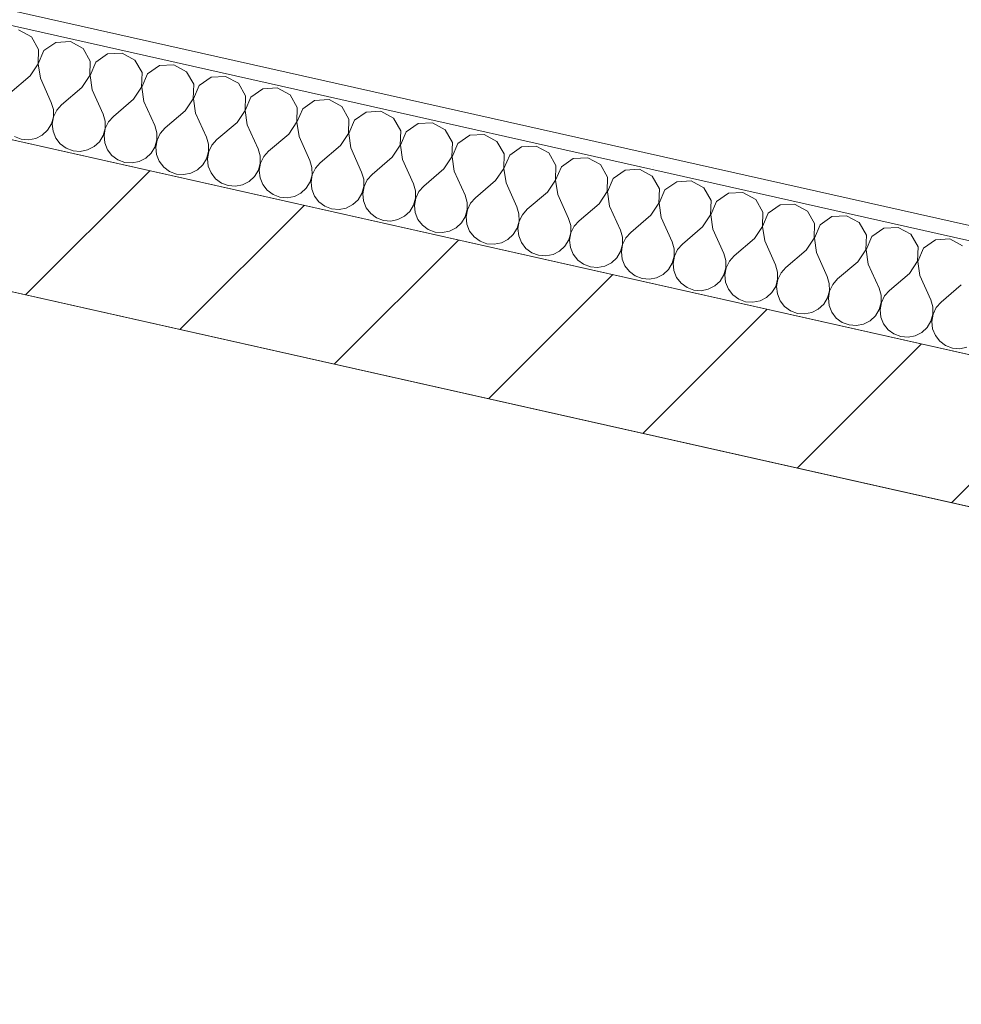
# Model space of a CAD drawing. Header units: millimetres. Extents: x -7218036 to -6934485, y 6013857 to 6210136.
# Tile 28 of 214: x -7182226 to -7180957, y 6148577 to 6149905. Entities that reach past the tile are written whole.
import ezdxf

# ---------------------------------------------------------------- set-up
doc = ezdxf.new("R2010")
doc.units = ezdxf.units.MM
doc.header["$MEASUREMENT"] = 0
for name, color, linetype in [('S - автостоянка.АР', 7, 'Continuous'), ('АР-Стены_внешние_.АР', 7, 'Continuous'), ('АР-Чертеж-Оси_Осевые размеры.АР', 7, 'Continuous')]:
    doc.layers.add(name, color=color, linetype=linetype)
doc.layers.add('АР-Стены_внешние_.АР_Ном._пера__1', color=7, linetype='Continuous', lineweight=30)
doc.layers.add('АР-Чертеж-Оси_Осевые размеры.АР_Ном._пера__1', color=7, linetype='Continuous', lineweight=0)
doc.styles.add('РЎР“Р•РќР•Р\xa0Р\x98Р\xa0_РЎРўР\x98Р›Р¬_1', font='GOTHIC.TTF')
doc.dimstyles.new('СГЕНЕРИР_СТИЛЬ__1', dxfattribs={"dimtxt": 400, "dimasz": 332.5, "dimexe": 0.18, "dimexo": 0.0625, "dimgap": 0, "dimtad": 1, "dimdec": 0, "dimzin": 0, "dimdsep": 46, "dimtxsty": 'РЎР“Р•РќР•Р\xa0Р\x98Р\xa0_РЎРўР\x98Р›Р¬_1', "dimblk": 'ARROWHEAD_6', "dimblk1": 'ARROWHEAD_6', "dimblk2": 'ARROWHEAD_6', "dimcen": 0.09, "dimse1": 1, "dimse2": 1, "dimclrd": 7, "dimclre": 7, "dimclrt": 7, "dimazin": 0, "dimtfac": 1, "dimtdec": 4, "dimtmove": 0, "dimatfit": 3, "dimfxl": 1, "dimtolj": 1, "dimtzin": 0, "dimarcsym": 0})

# ---------------------------------------------------------------- blocks, each defined once
blk = doc.blocks.new('Стена_121_6', base_point=(-7179542.9, 6149035.3))
at = {"layer": 'АР-Стены_внешние_.АР', "linetype": 'Continuous', "lineweight": 0, "true_color": 0x000000}
h = blk.add_hatch(dxfattribs=at)
h.set_pattern_fill('БЛОКИ_БЕТОННЫЕ_ЭФФЕКТИВН_7F', color=18, style=0, pattern_type=2)
h.set_pattern_definition([(45, (-6566190.34, 6562677.8), (-127.279217, 127.279217), [])])
h.paths.add_polyline_path([(-7179643, 6149160.3), (-7182714, 6149850), (-7182757.8, 6149654.9), (-7179686.8, 6148965.1)])
at = {"layer": 'АР-Стены_внешние_.АР_Ном._пера__1', "color": 7, "linetype": 'Continuous', "lineweight": 15, "flags": 128}
for points in [[(-7179643, 6149160.3), (-7182714, 6149850)], [(-7182757.8, 6149654.9), (-7179686.8, 6148965.1)]]:
    blk.add_lwpolyline(points, dxfattribs=at)
blk = doc.blocks.new('*X509', base_point=(-6566190.3, 6562677.8))
at = {"layer": 'АР-Стены_внешние_.АР_Ном._пера__1', "color": 7, "linetype": 'Continuous', "lineweight": 0}
for p, q in [((-7182209.9, 6149881.4), (-7182227.1, 6149890.7)), ((-7182200.2, 6149864.5), (-7182209.9, 6149881.4)), ((-7182176.8, 6149874), (-7182192.9, 6149862.8)), ((-7182157.4, 6149875.1), (-7182176.8, 6149874)), ((-7182140.2, 6149865.7), (-7182157.4, 6149875.1)), ((-7182200.9, 6149844.9), (-7182200.2, 6149864.5)), ((-7182192.9, 6149862.8), (-7182200.6, 6149844.9)), ((-7182130.5, 6149848.8), (-7182140.2, 6149865.7)), ((-7182107.2, 6149858.3), (-7182123.2, 6149847.2)), ((-7182087.7, 6149859.4), (-7182107.2, 6149858.3)), ((-7182070.5, 6149850.1), (-7182087.7, 6149859.4)), ((-7182211.7, 6149828.7), (-7182200.9, 6149844.9)), ((-7182200.6, 6149844.9), (-7182197.8, 6149825.6)), ((-7182131.2, 6149829.3), (-7182130.5, 6149848.8)), ((-7182123.2, 6149847.2), (-7182130.9, 6149829.2)), ((-7182060.8, 6149833.2), (-7182070.5, 6149850.1)), ((-7182037.5, 6149842.7), (-7182053.5, 6149831.5)), ((-7182018, 6149843.8), (-7182037.5, 6149842.7)), ((-7182000.8, 6149834.4), (-7182018, 6149843.8)), ((-7182211.7, 6149828.7), (-7182238.9, 6149805.5)), ((-7182142, 6149813.1), (-7182131.2, 6149829.3)), ((-7182130.9, 6149829.2), (-7182128.1, 6149809.9)), ((-7182061.5, 6149813.6), (-7182060.8, 6149833.2)), ((-7182053.5, 6149831.5), (-7182061.2, 6149813.6)), ((-7181991.1, 6149817.5), (-7182000.8, 6149834.4)), ((-7181967.8, 6149827), (-7181983.8, 6149815.8)), ((-7181948.3, 6149828.1), (-7181967.8, 6149827)), ((-7181931.1, 6149818.8), (-7181948.3, 6149828.1)), ((-7182197.8, 6149825.6), (-7182183.1, 6149793)), ((-7182072.3, 6149797.4), (-7182061.5, 6149813.6)), ((-7182061.2, 6149813.6), (-7182058.4, 6149794.3)), ((-7181991.8, 6149798), (-7181991.1, 6149817.5)), ((-7181983.8, 6149815.8), (-7181991.5, 6149797.9)), ((-7181921.4, 6149801.8), (-7181931.1, 6149818.8)), ((-7182142, 6149813.1), (-7182169.2, 6149789.9)), ((-7182128.1, 6149809.9), (-7182113.4, 6149777.3)), ((-7181922.1, 6149782.3), (-7181921.4, 6149801.8)), ((-7181914.1, 6149800.2), (-7181921.8, 6149782.3)), ((-7181898.1, 6149811.4), (-7181914.1, 6149800.2)), ((-7181878.6, 6149812.5), (-7181898.1, 6149811.4)), ((-7181861.4, 6149803.1), (-7181878.6, 6149812.5)), ((-7181851.7, 6149786.2), (-7181861.4, 6149803.1)), ((-7182180.3, 6149783.5), (-7182183.1, 6149793)), ((-7182169.2, 6149789.9), (-7182175.7, 6149782.5)), ((-7182072.3, 6149797.4), (-7182099.5, 6149774.2)), ((-7182058.4, 6149794.3), (-7182043.7, 6149761.7)), ((-7182002.6, 6149781.7), (-7181991.8, 6149798)), ((-7181991.5, 6149797.9), (-7181988.7, 6149778.6)), ((-7181828.4, 6149795.7), (-7181844.4, 6149784.5)), ((-7181808.9, 6149796.8), (-7181828.4, 6149795.7)), ((-7181791.7, 6149787.5), (-7181808.9, 6149796.8)), ((-7181782.1, 6149770.5), (-7181791.7, 6149787.5)), ((-7182182.9, 6149764.2), (-7182180.3, 6149773.7)), ((-7182180, 6149773.6), (-7182181.7, 6149763.9)), ((-7182180.3, 6149773.7), (-7182180.3, 6149783.5)), ((-7182175.7, 6149782.5), (-7182180, 6149773.6)), ((-7182110.7, 6149767.9), (-7182113.4, 6149777.3)), ((-7182099.5, 6149774.2), (-7182106, 6149766.8)), ((-7182002.6, 6149781.7), (-7182029.8, 6149758.6)), ((-7181988.7, 6149778.6), (-7181974, 6149746)), ((-7181932.9, 6149766.1), (-7181922.1, 6149782.3)), ((-7181921.8, 6149782.3), (-7181919, 6149763)), ((-7181852.4, 6149766.7), (-7181851.7, 6149786.2)), ((-7181844.4, 6149784.5), (-7181852.1, 6149766.6)), ((-7181758.7, 6149780.1), (-7181774.7, 6149768.9)), ((-7181739.2, 6149781.2), (-7181758.7, 6149780.1)), ((-7181722.1, 6149771.8), (-7181739.2, 6149781.2)), ((-7182188, 6149755.8), (-7182182.9, 6149764.2)), ((-7182181.7, 6149763.9), (-7182180.7, 6149754.1)), ((-7182110.6, 6149758), (-7182110.7, 6149767.9)), ((-7182106, 6149766.8), (-7182110.3, 6149758)), ((-7182041, 6149752.2), (-7182043.7, 6149761.7)), ((-7181932.9, 6149766.1), (-7181960.1, 6149742.9)), ((-7181919, 6149763), (-7181904.3, 6149730.4)), ((-7181863.2, 6149750.4), (-7181852.4, 6149766.7)), ((-7181852.1, 6149766.6), (-7181849.3, 6149747.3)), ((-7181782.7, 6149751), (-7181782.1, 6149770.5)), ((-7181774.7, 6149768.9), (-7181782.4, 6149751)), ((-7181712.4, 6149754.9), (-7181722.1, 6149771.8)), ((-7181689, 6149764.4), (-7181705, 6149753.2)), ((-7181669.5, 6149765.5), (-7181689, 6149764.4)), ((-7181652.4, 6149756.2), (-7181669.5, 6149765.5)), ((-7182232.7, 6149747), (-7182223.5, 6149743.5)), ((-7182204, 6149744.6), (-7182195.2, 6149749.1)), ((-7182195.2, 6149749.1), (-7182188, 6149755.8)), ((-7182180.7, 6149754.1), (-7182177, 6149745)), ((-7182118.3, 6149740.1), (-7182113.2, 6149748.5)), ((-7182113.2, 6149748.5), (-7182110.6, 6149758)), ((-7182110.3, 6149758), (-7182112, 6149748.3)), ((-7182112, 6149748.3), (-7182111, 6149738.5)), ((-7182040.9, 6149742.4), (-7182041, 6149752.2)), ((-7182036.3, 6149751.2), (-7182040.6, 6149742.3)), ((-7182029.8, 6149758.6), (-7182036.3, 6149751.2)), ((-7181863.2, 6149750.4), (-7181890.4, 6149727.3)), ((-7181849.3, 6149747.3), (-7181834.6, 6149714.7)), ((-7181793.5, 6149734.8), (-7181782.7, 6149751)), ((-7181782.4, 6149751), (-7181779.6, 6149731.7)), ((-7181713, 6149735.4), (-7181712.4, 6149754.9)), ((-7181705, 6149753.2), (-7181712.7, 6149735.3)), ((-7181642.7, 6149739.2), (-7181652.4, 6149756.2)), ((-7181619.3, 6149748.8), (-7181635.3, 6149737.6)), ((-7181599.8, 6149749.8), (-7181619.3, 6149748.8)), ((-7181582.7, 6149740.5), (-7181599.8, 6149749.8)), ((-7182223.5, 6149743.5), (-7182213.7, 6149742.7)), ((-7182213.7, 6149742.7), (-7182204, 6149744.6)), ((-7182177, 6149745), (-7182171, 6149737.2)), ((-7182171, 6149737.2), (-7182163, 6149731.3)), ((-7182125.5, 6149733.4), (-7182118.3, 6149740.1)), ((-7182111, 6149738.5), (-7182107.3, 6149729.3)), ((-7182043.5, 6149732.9), (-7182040.9, 6149742.4)), ((-7182040.6, 6149742.3), (-7182042.3, 6149732.6)), ((-7181971.3, 6149736.6), (-7181974, 6149746)), ((-7181971.2, 6149726.7), (-7181971.3, 6149736.6)), ((-7181966.6, 6149735.5), (-7181970.9, 6149726.7)), ((-7181960.1, 6149742.9), (-7181966.6, 6149735.5)), ((-7181793.5, 6149734.8), (-7181820.7, 6149711.6)), ((-7181723.8, 6149719.1), (-7181713, 6149735.4)), ((-7181712.7, 6149735.3), (-7181709.9, 6149716)), ((-7181643.3, 6149719.7), (-7181642.7, 6149739.2)), ((-7181635.3, 6149737.6), (-7181643.1, 6149719.7)), ((-7181573, 6149723.6), (-7181582.7, 6149740.5)), ((-7181530.1, 6149734.2), (-7181549.6, 6149733.1)), ((-7181513, 6149724.9), (-7181530.1, 6149734.2)), ((-7182163, 6149731.3), (-7182153.8, 6149727.9)), ((-7182153.8, 6149727.9), (-7182144, 6149727)), ((-7182144, 6149727), (-7182134.3, 6149728.9)), ((-7182134.3, 6149728.9), (-7182125.5, 6149733.4)), ((-7182107.3, 6149729.3), (-7182101.3, 6149721.5)), ((-7182101.3, 6149721.5), (-7182093.4, 6149715.7)), ((-7182055.9, 6149717.8), (-7182048.6, 6149724.5)), ((-7182048.6, 6149724.5), (-7182043.5, 6149732.9)), ((-7182042.3, 6149732.6), (-7182041.3, 6149722.8)), ((-7182041.3, 6149722.8), (-7182037.6, 6149713.7)), ((-7181973.8, 6149717.2), (-7181971.2, 6149726.7)), ((-7181970.9, 6149726.7), (-7181972.6, 6149717)), ((-7181901.6, 6149720.9), (-7181904.3, 6149730.4)), ((-7181901.5, 6149711.1), (-7181901.6, 6149720.9)), ((-7181890.4, 6149727.3), (-7181896.9, 6149719.9)), ((-7181779.6, 6149731.7), (-7181765, 6149699.1)), ((-7181573.6, 6149704.1), (-7181573, 6149723.6)), ((-7181565.6, 6149721.9), (-7181573.4, 6149704)), ((-7181549.6, 6149733.1), (-7181565.6, 6149721.9)), ((-7181503.3, 6149707.9), (-7181513, 6149724.9)), ((-7182093.4, 6149715.7), (-7182084.1, 6149712.2)), ((-7182084.1, 6149712.2), (-7182074.3, 6149711.4)), ((-7182074.3, 6149711.4), (-7182064.6, 6149713.3)), ((-7182064.6, 6149713.3), (-7182055.9, 6149717.8)), ((-7182037.6, 6149713.7), (-7182031.6, 6149705.9)), ((-7181986.2, 6149702.1), (-7181978.9, 6149708.8)), ((-7181978.9, 6149708.8), (-7181973.8, 6149717.2)), ((-7181972.6, 6149717), (-7181971.6, 6149707.2)), ((-7181971.6, 6149707.2), (-7181967.9, 6149698)), ((-7181904.1, 6149701.6), (-7181901.5, 6149711.1)), ((-7181901.2, 6149711), (-7181902.9, 6149701.3)), ((-7181896.9, 6149719.9), (-7181901.2, 6149711)), ((-7181831.9, 6149705.3), (-7181834.6, 6149714.7)), ((-7181820.7, 6149711.6), (-7181827.3, 6149704.2)), ((-7181723.8, 6149719.1), (-7181751, 6149696)), ((-7181709.9, 6149716), (-7181695.3, 6149683.4)), ((-7181654.2, 6149703.5), (-7181643.3, 6149719.7)), ((-7181643.1, 6149719.7), (-7181640.2, 6149700.4)), ((-7181504, 6149688.4), (-7181503.3, 6149707.9)), ((-7181479.9, 6149717.5), (-7181495.9, 6149706.3)), ((-7181460.4, 6149718.5), (-7181479.9, 6149717.5)), ((-7181443.3, 6149709.2), (-7181460.4, 6149718.5)), ((-7181433.6, 6149692.3), (-7181443.3, 6149709.2)), ((-7182031.6, 6149705.9), (-7182023.7, 6149700)), ((-7182023.7, 6149700), (-7182014.4, 6149696.5)), ((-7182014.4, 6149696.5), (-7182004.6, 6149695.7)), ((-7182004.6, 6149695.7), (-7181994.9, 6149697.6)), ((-7181994.9, 6149697.6), (-7181986.2, 6149702.1)), ((-7181967.9, 6149698), (-7181961.9, 6149690.2)), ((-7181909.2, 6149693.2), (-7181904.1, 6149701.6)), ((-7181902.9, 6149701.3), (-7181901.9, 6149691.5)), ((-7181834.4, 6149685.9), (-7181831.8, 6149695.4)), ((-7181831.5, 6149695.4), (-7181833.2, 6149685.7)), ((-7181831.8, 6149695.4), (-7181831.9, 6149705.3)), ((-7181827.3, 6149704.2), (-7181831.5, 6149695.4)), ((-7181762.2, 6149689.6), (-7181765, 6149699.1)), ((-7181751, 6149696), (-7181757.6, 6149688.6)), ((-7181654.2, 6149703.5), (-7181681.3, 6149680.3)), ((-7181640.2, 6149700.4), (-7181625.6, 6149667.8)), ((-7181584.5, 6149687.8), (-7181573.6, 6149704.1)), ((-7181573.4, 6149704), (-7181570.5, 6149684.7)), ((-7181495.9, 6149706.3), (-7181503.7, 6149688.4)), ((-7181410.2, 6149701.8), (-7181426.2, 6149690.6)), ((-7181390.7, 6149702.9), (-7181410.2, 6149701.8)), ((-7181373.6, 6149693.6), (-7181390.7, 6149702.9)), ((-7181961.9, 6149690.2), (-7181954, 6149684.4)), ((-7181954, 6149684.4), (-7181944.7, 6149680.9)), ((-7181944.7, 6149680.9), (-7181934.9, 6149680.1)), ((-7181934.9, 6149680.1), (-7181925.3, 6149682)), ((-7181925.3, 6149682), (-7181916.5, 6149686.5)), ((-7181916.5, 6149686.5), (-7181909.2, 6149693.2)), ((-7181901.9, 6149691.5), (-7181898.2, 6149682.4)), ((-7181898.2, 6149682.4), (-7181892.2, 6149674.6)), ((-7181839.6, 6149677.5), (-7181834.4, 6149685.9)), ((-7181833.2, 6149685.7), (-7181832.2, 6149675.9)), ((-7181762.1, 6149679.8), (-7181762.2, 6149689.6)), ((-7181757.6, 6149688.6), (-7181761.8, 6149679.7)), ((-7181692.5, 6149674), (-7181695.3, 6149683.4)), ((-7181584.5, 6149687.8), (-7181611.6, 6149664.6)), ((-7181570.5, 6149684.7), (-7181555.9, 6149652.1)), ((-7181514.8, 6149672.2), (-7181504, 6149688.4)), ((-7181503.7, 6149688.4), (-7181500.8, 6149669)), ((-7181434.3, 6149672.8), (-7181433.6, 6149692.3)), ((-7181426.2, 6149690.6), (-7181434, 6149672.7)), ((-7181363.9, 6149676.6), (-7181373.6, 6149693.6)), ((-7181340.5, 6149686.1), (-7181356.5, 6149675)), ((-7181321.1, 6149687.2), (-7181340.5, 6149686.1)), ((-7181303.9, 6149677.9), (-7181321.1, 6149687.2)), ((-7181892.2, 6149674.6), (-7181884.3, 6149668.7)), ((-7181884.3, 6149668.7), (-7181875, 6149665.2)), ((-7181855.6, 6149666.3), (-7181846.8, 6149670.8)), ((-7181846.8, 6149670.8), (-7181839.6, 6149677.5)), ((-7181832.2, 6149675.9), (-7181828.5, 6149666.7)), ((-7181769.9, 6149661.9), (-7181764.7, 6149670.3)), ((-7181764.7, 6149670.3), (-7181762.1, 6149679.8)), ((-7181761.8, 6149679.7), (-7181763.5, 6149670)), ((-7181763.5, 6149670), (-7181762.5, 6149660.2)), ((-7181692.4, 6149664.1), (-7181692.5, 6149674)), ((-7181687.9, 6149672.9), (-7181692.1, 6149664.1)), ((-7181681.3, 6149680.3), (-7181687.9, 6149672.9)), ((-7181622.8, 6149658.3), (-7181625.6, 6149667.8)), ((-7181514.8, 6149672.2), (-7181541.9, 6149649)), ((-7181500.8, 6149669), (-7181486.2, 6149636.5)), ((-7181445.1, 6149656.5), (-7181434.3, 6149672.8)), ((-7181434, 6149672.7), (-7181431.1, 6149653.4)), ((-7181364.6, 6149657.1), (-7181363.9, 6149676.6)), ((-7181356.5, 6149675), (-7181364.3, 6149657.1)), ((-7181294.2, 6149661), (-7181303.9, 6149677.9)), ((-7181270.8, 6149670.5), (-7181286.9, 6149659.3)), ((-7181251.4, 6149671.6), (-7181270.8, 6149670.5)), ((-7181234.2, 6149662.3), (-7181251.4, 6149671.6)), ((-7181875, 6149665.2), (-7181865.2, 6149664.4)), ((-7181865.2, 6149664.4), (-7181855.6, 6149666.3)), ((-7181828.5, 6149666.7), (-7181822.5, 6149658.9)), ((-7181822.5, 6149658.9), (-7181814.6, 6149653.1)), ((-7181785.9, 6149650.7), (-7181777.1, 6149655.2)), ((-7181777.1, 6149655.2), (-7181769.9, 6149661.9)), ((-7181762.5, 6149660.2), (-7181758.8, 6149651.1)), ((-7181700.2, 6149646.2), (-7181695.1, 6149654.6)), ((-7181695.1, 6149654.6), (-7181692.4, 6149664.1)), ((-7181692.1, 6149664.1), (-7181693.8, 6149654.3)), ((-7181693.8, 6149654.3), (-7181692.8, 6149644.5)), ((-7181622.7, 6149648.5), (-7181622.8, 6149658.3)), ((-7181618.2, 6149657.3), (-7181622.5, 6149648.4)), ((-7181611.6, 6149664.6), (-7181618.2, 6149657.3)), ((-7181445.1, 6149656.5), (-7181472.2, 6149633.3)), ((-7181375.4, 6149640.9), (-7181364.6, 6149657.1)), ((-7181364.3, 6149657.1), (-7181361.4, 6149637.7)), ((-7181294.9, 6149641.5), (-7181294.2, 6149661)), ((-7181286.9, 6149659.3), (-7181294.6, 6149641.4)), ((-7181224.5, 6149645.3), (-7181234.2, 6149662.3)), ((-7181201.2, 6149654.8), (-7181217.2, 6149643.7)), ((-7181181.7, 6149655.9), (-7181201.2, 6149654.8)), ((-7181164.5, 6149646.6), (-7181181.7, 6149655.9)), ((-7181814.6, 6149653.1), (-7181805.4, 6149649.6)), ((-7181805.4, 6149649.6), (-7181795.5, 6149648.8)), ((-7181795.5, 6149648.8), (-7181785.9, 6149650.7)), ((-7181758.8, 6149651.1), (-7181752.8, 6149643.3)), ((-7181752.8, 6149643.3), (-7181744.9, 6149637.4)), ((-7181707.4, 6149639.5), (-7181700.2, 6149646.2)), ((-7181692.8, 6149644.5), (-7181689.1, 6149635.4)), ((-7181625.4, 6149639), (-7181622.7, 6149648.5)), ((-7181622.5, 6149648.4), (-7181624.1, 6149638.7)), ((-7181553.1, 6149642.7), (-7181555.9, 6149652.1)), ((-7181553, 6149632.8), (-7181553.1, 6149642.7)), ((-7181548.5, 6149641.6), (-7181552.8, 6149632.8)), ((-7181541.9, 6149649), (-7181548.5, 6149641.6)), ((-7181431.1, 6149653.4), (-7181416.5, 6149620.8)), ((-7181375.4, 6149640.9), (-7181402.6, 6149617.7)), ((-7181305.7, 6149625.2), (-7181294.9, 6149641.5)), ((-7181294.6, 6149641.4), (-7181291.8, 6149622.1)), ((-7181225.2, 6149625.8), (-7181224.5, 6149645.3)), ((-7181217.2, 6149643.7), (-7181224.9, 6149625.7)), ((-7181154.8, 6149629.7), (-7181164.5, 6149646.6)), ((-7181744.9, 6149637.4), (-7181735.7, 6149633.9)), ((-7181735.7, 6149633.9), (-7181725.8, 6149633.1)), ((-7181725.8, 6149633.1), (-7181716.2, 6149635)), ((-7181716.2, 6149635), (-7181707.4, 6149639.5)), ((-7181689.1, 6149635.4), (-7181683.1, 6149627.6)), ((-7181683.1, 6149627.6), (-7181675.2, 6149621.8)), ((-7181637.7, 6149623.8), (-7181630.5, 6149630.5)), ((-7181630.5, 6149630.5), (-7181625.4, 6149639)), ((-7181624.1, 6149638.7), (-7181623.1, 6149628.9)), ((-7181623.1, 6149628.9), (-7181619.5, 6149619.7)), ((-7181555.7, 6149623.3), (-7181553, 6149632.8)), ((-7181552.8, 6149632.8), (-7181554.5, 6149623)), ((-7181483.4, 6149627), (-7181486.2, 6149636.5)), ((-7181472.2, 6149633.3), (-7181478.8, 6149626)), ((-7181361.4, 6149637.7), (-7181346.8, 6149605.2)), ((-7181155.5, 6149610.2), (-7181154.8, 6149629.7)), ((-7181147.5, 6149628), (-7181155.2, 6149610.1)), ((-7181131.5, 6149639.2), (-7181147.5, 6149628)), ((-7181112, 6149640.3), (-7181131.5, 6149639.2)), ((-7181094.8, 6149631), (-7181112, 6149640.3)), ((-7181085.1, 6149614), (-7181094.8, 6149631)), ((-7181675.2, 6149621.8), (-7181666, 6149618.3)), ((-7181666, 6149618.3), (-7181656.2, 6149617.5)), ((-7181656.2, 6149617.5), (-7181646.5, 6149619.4)), ((-7181646.5, 6149619.4), (-7181637.7, 6149623.8)), ((-7181619.5, 6149619.7), (-7181613.4, 6149612)), ((-7181568, 6149608.2), (-7181560.8, 6149614.9)), ((-7181560.8, 6149614.9), (-7181555.7, 6149623.3)), ((-7181554.5, 6149623), (-7181553.4, 6149613.2)), ((-7181486, 6149607.7), (-7181483.4, 6149617.2)), ((-7181483.1, 6149617.1), (-7181484.8, 6149607.4)), ((-7181483.4, 6149617.2), (-7181483.4, 6149627)), ((-7181478.8, 6149626), (-7181483.1, 6149617.1)), ((-7181413.7, 6149611.4), (-7181416.5, 6149620.8)), ((-7181402.6, 6149617.7), (-7181409.1, 6149610.3)), ((-7181305.7, 6149625.2), (-7181332.9, 6149602)), ((-7181291.8, 6149622.1), (-7181277.1, 6149589.5)), ((-7181236, 6149609.6), (-7181225.2, 6149625.8)), ((-7181224.9, 6149625.7), (-7181222.1, 6149606.4)), ((-7181061.8, 6149623.5), (-7181077.8, 6149612.4)), ((-7181042.3, 6149624.6), (-7181061.8, 6149623.5)), ((-7181025.1, 6149615.3), (-7181042.3, 6149624.6)), ((-7181015.4, 6149598.4), (-7181025.1, 6149615.3)), ((-7181613.4, 6149612), (-7181605.5, 6149606.1)), ((-7181605.5, 6149606.1), (-7181596.3, 6149602.6)), ((-7181596.3, 6149602.6), (-7181586.5, 6149601.8)), ((-7181586.5, 6149601.8), (-7181576.8, 6149603.7)), ((-7181576.8, 6149603.7), (-7181568, 6149608.2)), ((-7181553.4, 6149613.2), (-7181549.8, 6149604.1)), ((-7181549.8, 6149604.1), (-7181543.7, 6149596.3)), ((-7181491.1, 6149599.2), (-7181486, 6149607.7)), ((-7181484.8, 6149607.4), (-7181483.7, 6149597.6)), ((-7181416.3, 6149592), (-7181413.7, 6149601.5)), ((-7181413.4, 6149601.4), (-7181415.1, 6149591.7)), ((-7181413.7, 6149601.5), (-7181413.7, 6149611.4)), ((-7181409.1, 6149610.3), (-7181413.4, 6149601.4)), ((-7181344, 6149595.7), (-7181346.8, 6149605.2)), ((-7181332.9, 6149602), (-7181339.4, 6149594.7)), ((-7181236, 6149609.6), (-7181263.2, 6149586.4)), ((-7181222.1, 6149606.4), (-7181207.4, 6149573.9)), ((-7181166.3, 6149593.9), (-7181155.5, 6149610.2)), ((-7181155.2, 6149610.1), (-7181152.4, 6149590.8)), ((-7181085.8, 6149594.5), (-7181085.1, 6149614)), ((-7181077.8, 6149612.4), (-7181085.5, 6149594.4)), ((-7180992.1, 6149607.9), (-7181008.1, 6149596.7)), ((-7180972.6, 6149609), (-7180992.1, 6149607.9)), ((-7180955.4, 6149599.7), (-7180972.6, 6149609)), ((-7181543.7, 6149596.3), (-7181535.8, 6149590.4)), ((-7181535.8, 6149590.4), (-7181526.6, 6149587)), ((-7181516.8, 6149586.2), (-7181507.1, 6149588.1)), ((-7181507.1, 6149588.1), (-7181498.3, 6149592.5)), ((-7181498.3, 6149592.5), (-7181491.1, 6149599.2)), ((-7181483.7, 6149597.6), (-7181480.1, 6149588.4)), ((-7181480.1, 6149588.4), (-7181474, 6149580.6)), ((-7181421.4, 6149583.6), (-7181416.3, 6149592)), ((-7181415.1, 6149591.7), (-7181414, 6149581.9)), ((-7181344, 6149585.9), (-7181344, 6149595.7)), ((-7181339.4, 6149594.7), (-7181343.7, 6149585.8)), ((-7181274.3, 6149580.1), (-7181277.1, 6149589.5)), ((-7181166.3, 6149593.9), (-7181193.5, 6149570.7)), ((-7181152.4, 6149590.8), (-7181137.7, 6149558.2)), ((-7181096.6, 6149578.3), (-7181085.8, 6149594.5)), ((-7181085.5, 6149594.4), (-7181082.7, 6149575.1)), ((-7181016.1, 6149578.9), (-7181015.4, 6149598.4)), ((-7181008.1, 6149596.7), (-7181015.8, 6149578.8)), ((-7181526.6, 6149587), (-7181516.8, 6149586.2)), ((-7181474, 6149580.6), (-7181466.1, 6149574.8)), ((-7181466.1, 6149574.8), (-7181456.9, 6149571.3)), ((-7181437.4, 6149572.4), (-7181428.6, 6149576.9)), ((-7181428.6, 6149576.9), (-7181421.4, 6149583.6)), ((-7181414, 6149581.9), (-7181410.4, 6149572.8)), ((-7181351.7, 6149567.9), (-7181346.6, 6149576.4)), ((-7181346.6, 6149576.4), (-7181344, 6149585.9)), ((-7181343.7, 6149585.8), (-7181345.4, 6149576.1)), ((-7181345.4, 6149576.1), (-7181344.4, 6149566.3)), ((-7181274.3, 6149570.2), (-7181274.3, 6149580.1)), ((-7181269.7, 6149579), (-7181274, 6149570.1)), ((-7181263.2, 6149586.4), (-7181269.7, 6149579)), ((-7181096.6, 6149578.3), (-7181123.8, 6149555.1)), ((-7181082.7, 6149575.1), (-7181068, 6149542.6)), ((-7181026.9, 6149562.6), (-7181016.1, 6149578.9)), ((-7181015.8, 6149578.8), (-7181013, 6149559.5)), ((-7181456.9, 6149571.3), (-7181447.1, 6149570.5)), ((-7181447.1, 6149570.5), (-7181437.4, 6149572.4)), ((-7181410.4, 6149572.8), (-7181404.4, 6149565)), ((-7181404.4, 6149565), (-7181396.4, 6149559.1)), ((-7181367.7, 6149556.8), (-7181358.9, 6149561.2)), ((-7181358.9, 6149561.2), (-7181351.7, 6149567.9)), ((-7181344.4, 6149566.3), (-7181340.7, 6149557.1)), ((-7181276.9, 6149560.7), (-7181274.3, 6149570.2)), ((-7181274, 6149570.1), (-7181275.7, 6149560.4)), ((-7181204.7, 6149564.4), (-7181207.4, 6149573.9)), ((-7181204.6, 6149554.6), (-7181204.7, 6149564.4)), ((-7181200, 6149563.4), (-7181204.3, 6149554.5)), ((-7181193.5, 6149570.7), (-7181200, 6149563.4)), ((-7181026.9, 6149562.6), (-7181054.1, 6149539.4)), ((-7181396.4, 6149559.1), (-7181387.2, 6149555.7)), ((-7181387.2, 6149555.7), (-7181377.4, 6149554.9)), ((-7181377.4, 6149554.9), (-7181367.7, 6149556.8)), ((-7181340.7, 6149557.1), (-7181334.7, 6149549.3)), ((-7181334.7, 6149549.3), (-7181326.7, 6149543.5)), ((-7181289.2, 6149545.6), (-7181282, 6149552.3)), ((-7181282, 6149552.3), (-7181276.9, 6149560.7)), ((-7181275.7, 6149560.4), (-7181274.7, 6149550.6)), ((-7181274.7, 6149550.6), (-7181271, 6149541.5)), ((-7181207.2, 6149545.1), (-7181204.6, 6149554.6)), ((-7181204.3, 6149554.5), (-7181206, 6149544.8)), ((-7181135, 6149548.8), (-7181137.7, 6149558.2)), ((-7181134.9, 6149538.9), (-7181135, 6149548.8)), ((-7181123.8, 6149555.1), (-7181130.3, 6149547.7)), ((-7181013, 6149559.5), (-7180998.3, 6149526.9)), ((-7181326.7, 6149543.5), (-7181317.5, 6149540)), ((-7181317.5, 6149540), (-7181307.7, 6149539.2)), ((-7181307.7, 6149539.2), (-7181298, 6149541.1)), ((-7181298, 6149541.1), (-7181289.2, 6149545.6)), ((-7181271, 6149541.5), (-7181265, 6149533.7)), ((-7181219.5, 6149529.9), (-7181212.3, 6149536.6)), ((-7181212.3, 6149536.6), (-7181207.2, 6149545.1)), ((-7181206, 6149544.8), (-7181205, 6149535)), ((-7181205, 6149535), (-7181201.3, 6149525.8)), ((-7181137.5, 6149529.4), (-7181134.9, 6149538.9)), ((-7181134.6, 6149538.8), (-7181136.3, 6149529.1)), ((-7181130.3, 6149547.7), (-7181134.6, 6149538.8)), ((-7181065.3, 6149533.1), (-7181068, 6149542.6)), ((-7181054.1, 6149539.4), (-7181060.6, 6149532.1)), ((-7180957.2, 6149547), (-7180984.4, 6149523.8)), ((-7181265, 6149533.7), (-7181257, 6149527.8)), ((-7181257, 6149527.8), (-7181247.8, 6149524.4)), ((-7181247.8, 6149524.4), (-7181238, 6149523.6)), ((-7181238, 6149523.6), (-7181228.3, 6149525.5)), ((-7181228.3, 6149525.5), (-7181219.5, 6149529.9)), ((-7181201.3, 6149525.8), (-7181195.3, 6149518)), ((-7181142.6, 6149521), (-7181137.5, 6149529.4)), ((-7181136.3, 6149529.1), (-7181135.3, 6149519.3)), ((-7181067.8, 6149513.7), (-7181065.2, 6149523.2)), ((-7181064.9, 6149523.2), (-7181066.6, 6149513.5)), ((-7181065.2, 6149523.2), (-7181065.3, 6149533.1)), ((-7181060.6, 6149532.1), (-7181064.9, 6149523.2)), ((-7180995.6, 6149517.4), (-7180998.3, 6149526.9)), ((-7180984.4, 6149523.8), (-7180990.9, 6149516.4)), ((-7181195.3, 6149518), (-7181187.3, 6149512.2)), ((-7181187.3, 6149512.2), (-7181178.1, 6149508.7)), ((-7181178.1, 6149508.7), (-7181168.3, 6149507.9)), ((-7181168.3, 6149507.9), (-7181158.6, 6149509.8)), ((-7181158.6, 6149509.8), (-7181149.9, 6149514.3)), ((-7181149.9, 6149514.3), (-7181142.6, 6149521)), ((-7181135.3, 6149519.3), (-7181131.6, 6149510.2)), ((-7181131.6, 6149510.2), (-7181125.6, 6149502.4)), ((-7181072.9, 6149505.3), (-7181067.8, 6149513.7)), ((-7181066.6, 6149513.5), (-7181065.6, 6149503.7)), ((-7180995.5, 6149507.6), (-7180995.6, 6149517.4)), ((-7180990.9, 6149516.4), (-7180995.2, 6149507.5)), ((-7181125.6, 6149502.4), (-7181117.7, 6149496.5)), ((-7181117.7, 6149496.5), (-7181108.4, 6149493.1)), ((-7181088.9, 6149494.2), (-7181080.2, 6149498.6)), ((-7181080.2, 6149498.6), (-7181072.9, 6149505.3)), ((-7181065.6, 6149503.7), (-7181061.9, 6149494.5)), ((-7181003.2, 6149489.7), (-7180998.1, 6149498.1)), ((-7180998.1, 6149498.1), (-7180995.5, 6149507.6)), ((-7180995.2, 6149507.5), (-7180996.9, 6149497.8)), ((-7180996.9, 6149497.8), (-7180995.9, 6149488)), ((-7181108.4, 6149493.1), (-7181098.6, 6149492.3)), ((-7181098.6, 6149492.3), (-7181088.9, 6149494.2)), ((-7181061.9, 6149494.5), (-7181055.9, 6149486.7)), ((-7181055.9, 6149486.7), (-7181048, 6149480.9)), ((-7181019.3, 6149478.5), (-7181010.5, 6149483)), ((-7181010.5, 6149483), (-7181003.2, 6149489.7)), ((-7180995.9, 6149488), (-7180992.2, 6149478.9)), ((-7181048, 6149480.9), (-7181038.7, 6149477.4)), ((-7181038.7, 6149477.4), (-7181028.9, 6149476.6)), ((-7181028.9, 6149476.6), (-7181019.3, 6149478.5)), ((-7180992.2, 6149478.9), (-7180986.2, 6149471.1)), ((-7180986.2, 6149471.1), (-7180978.3, 6149465.2)), ((-7180978.3, 6149465.2), (-7180969, 6149461.8)), ((-7180969, 6149461.8), (-7180959.2, 6149460.9)), ((-7180959.2, 6149460.9), (-7180949.6, 6149462.9))]:
    blk.add_line(p, q, dxfattribs=at)
blk = doc.blocks.new('Стена_259_6', base_point=(-7182714.6, 6149850.1))
at = {"layer": 'АР-Стены_внешние_.АР', "linetype": 'Continuous', "lineweight": 0, "true_color": 0x000000}
h = blk.add_hatch(dxfattribs=at)
h.set_pattern_fill('ШТУКАТУРКА__ГИПС_01_0006', color=18, style=0, pattern_type=2)
h.set_pattern_definition([(45, (-6566190.34, 6563027.8), (-111.369318, 111.369318), [0, -105, 0, -157.5]), (110, (-6565840.34, 6563027.8), (148.001588, 53.868173), [0, -77, 0, -133])])
h.paths.add_polyline_path([(-7182515.9, 6149959.2), (-7179776, 6149343.9), (-7179771.6, 6149363.4), (-7182511.5, 6149978.8)])
at = {"layer": 'АР-Стены_внешние_.АР_Ном._пера__1', "color": 7, "linetype": 'Continuous', "lineweight": 0}
blk.add_line((-7179776, 6149343.9), (-7182515.9, 6149959.2), dxfattribs=at)
at = {"layer": 'АР-Стены_внешние_.АР_Ном._пера__1', "color": 7, "linetype": 'Continuous', "lineweight": 0, "flags": 128}
for points in [[(-7179771.6, 6149363.4), (-7182511.5, 6149978.8)], [(-7182568.2, 6149817.3), (-7179789.3, 6149193.1)]]:
    blk.add_lwpolyline(points, dxfattribs=at)
at = {"layer": 'АР-Стены_внешние_.АР', "color": 7, "lineweight": 0}
blk.add_blockref('*X509', (-6566190.3, 6562677.8), dxfattribs=at)
blk = doc.blocks.new('*D1304', base_point=(-6566190.3, 6562677.8))
at = {"layer": 'АР-Чертеж-Оси_Осевые размеры.АР_Ном._пера__1', "color": 7, "linetype": 'Continuous', "lineweight": 0, "transparency": 16777216}
for p, q in [((-7209788.7, 6165856.5), (-7210693.8, 6161826.9)), ((-7210561.4, 6161617.8), (-7210826.2, 6162036)), ((-7211013.9, 6161898.8), (-7210373.6, 6161755)), ((-7210693.8, 6161826.9), (-7211313.9, 6159065.6)), ((-7211181.5, 6158856.6), (-7211446.3, 6159274.7)), ((-7211634.1, 6159137.6), (-7210993.8, 6158993.7)), ((-7211313.9, 6159065.6), (-7213187.5, 6150723.5))]:
    blk.add_line(p, q, dxfattribs=at)
at = {"layer": 'АР-Чертеж-Оси_Осевые размеры.АР_Ном._пера__1', "color": 7, "lineweight": 0, "transparency": 16777216, "insert": (-7211236.4, 6159776), "char_height": 400, "attachment_point": 7, "rotation": 77.3417, "style": 'РЎР“Р•РќР•Р\xa0Р\x98Р\xa0_РЎРўР\x98Р›Р¬_1'}
blk.add_mtext('\\A1;{\\pql;\\fCentury Gothic|b0|i0|c204|p0;\\W1.000000;2\xa0830}', dxfattribs=at)
blk = doc.blocks.new('ARROWHEAD_6')
at = {"color": 0, "linetype": 'Continuous', "lineweight": 0}
for p, q in [((-0.5, -0.5), (0.5, 0.5)), ((0, 0), (-1, 0))]:
    blk.add_line(p, q, dxfattribs=at)
blk = doc.blocks.new('*D1305', base_point=(-6566190.3, 6562677.8))
at = {"layer": 'АР-Чертеж-Оси_Осевые размеры.АР_Ном._пера__1', "color": 7, "linetype": 'Continuous', "lineweight": 0, "transparency": 16777216}
for p, q in [((-7211181.5, 6158856.6), (-7211446.3, 6159274.7)), ((-7211313.9, 6159065.6), (-7213187.5, 6150723.5)), ((-7213055.1, 6150514.4), (-7213319.9, 6150932.6)), ((-7213507.7, 6150795.4), (-7212867.4, 6150651.6)), ((-7213187.5, 6150723.5), (-7214816.8, 6143469.2))]:
    blk.add_line(p, q, dxfattribs=at)
at = {"layer": 'АР-Чертеж-Оси_Осевые размеры.АР_Ном._пера__1', "color": 7, "lineweight": 0, "transparency": 16777216, "insert": (-7212483.2, 6154224.3), "char_height": 400, "attachment_point": 7, "rotation": 77.3417, "style": 'РЎР“Р•РќР•Р\xa0Р\x98Р\xa0_РЎРўР\x98Р›Р¬_1'}
blk.add_mtext('\\A1;{\\pql;\\fCentury Gothic|b0|i0|c204|p0;\\W1.000000;8\xa0550}', dxfattribs=at)
blk = doc.blocks.new('*D1306', base_point=(-6566190.3, 6562677.8))
at = {"layer": 'АР-Чертеж-Оси_Осевые размеры.АР_Ном._пера__1', "color": 7, "linetype": 'Continuous', "lineweight": 0, "transparency": 16777216}
for p, q in [((-7213055.1, 6150514.4), (-7213319.9, 6150932.6)), ((-7213187.5, 6150723.5), (-7214816.8, 6143469.2)), ((-7214949.2, 6143678.3), (-7214684.4, 6143260.1)), ((-7215136.9, 6143541.1), (-7214496.6, 6143397.3)), ((-7214816.8, 6143469.2), (-7214874.3, 6143213))]:
    blk.add_line(p, q, dxfattribs=at)
at = {"layer": 'АР-Чертеж-Оси_Осевые размеры.АР_Ном._пера__1', "color": 7, "lineweight": 0, "transparency": 16777216, "insert": (-7214234.7, 6146426.1), "char_height": 400, "attachment_point": 7, "rotation": 77.3417, "style": 'РЎР“Р•РќР•Р\xa0Р\x98Р\xa0_РЎРўР\x98Р›Р¬_1'}
blk.add_mtext('\\A1;{\\pql;\\fCentury Gothic|b0|i0|c204|p0;\\W1.000000;7\xa0435}', dxfattribs=at)

msp = doc.modelspace()

# ---------------------------------------------------------------- linework, layer by layer
at = {"layer": 'S - автостоянка.АР', "color": 254, "linetype": 'Continuous', "lineweight": 0, "true_color": 0xd1c7d6, "flags": 128}
msp.add_lwpolyline([(-7184090.6, 6143486.7), (-7184827.1, 6140214.2), (-7181617, 6139493.2), (-7179614.2, 6148410.4), (-7179753.1, 6148441.6), (-7179638, 6148954.2), (-7182757.8, 6149654.9), (-7182963.1, 6148741), (-7183326.5, 6147123), (-7183325.2, 6147122.7), (-7183719.7, 6145366.4), (-7184138, 6143497.4)], close=True, dxfattribs=at)

# ---------------------------------------------------------------- block references
at = {"layer": 'АР-Стены_внешние_.АР', "color": 7, "lineweight": 0}
for name, p in [('Стена_259_6', (-7182714.6, 6149850.1)), ('Стена_121_6', (-7179542.9, 6149035.3))]:
    msp.add_blockref(name, p, dxfattribs=at)

# ---------------------------------------------------------------- dimensions: what is measured, and where the dimension line sits
at = {"layer": 'АР-Чертеж-Оси_Осевые размеры.АР', "color": 7, "linetype": 'Continuous', "lineweight": 0}
for base, p1, p2, picture, middle in [((-7211313.9, 6159065.6), (-7213412.7, 6162437.5), (-7132164.6, 6141289.1), '*D1304', (-7211281.1, 6160489.3)), ((-7213187.5, 6150723.5), (-7132164.6, 6141289.1), (-7134038.2, 6132946.9), '*D1305', (-7212528, 6154937.6)), ((-7214816.8, 6143469.2), (-7134038.2, 6132946.9), (-7215540, 6143631.6), '*D1306', (-7214279.5, 6147139.4))]:
    dim = msp.add_linear_dim(base=base, p1=p1, p2=p2, angle=257.3417, dimstyle='СГЕНЕРИР_СТИЛЬ__1', dxfattribs=at)
    dim.commit()
    dim.dimension.update_dxf_attribs({"geometry": picture, "text_midpoint": middle, "dimtype": 160, "text_rotation": 77.3417})

doc.saveas('drawing.dxf')
